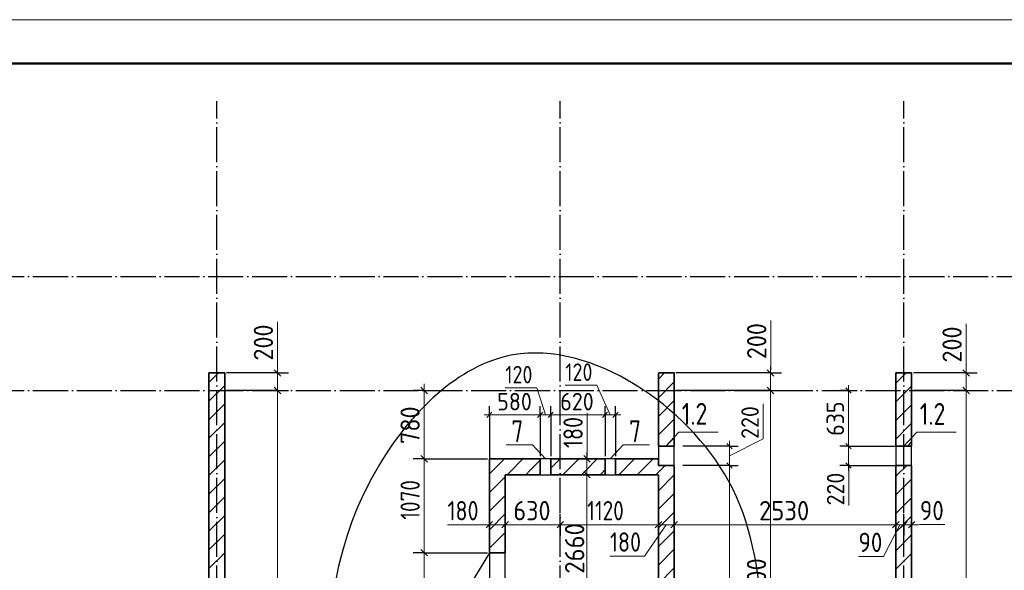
# Model space of a CAD drawing. Header units: millimetres. Extents: x -49773 to 2322955, y -3321 to 58485.
# Tile 149 of 256: x 635342 to 646580, y 34297 to 40578. Entities that reach past the tile are written whole.
import ezdxf

# ---------------------------------------------------------------- set-up
doc = ezdxf.new("R2010")
doc.units = ezdxf.units.MM
for name, pattern in [('______11', [500, 400, -50, 0, -50]), ('______2', [270, 200, -70]), ('______5', [1100, 800, -100, 100, -100])]:
    doc.linetypes.add(name, pattern=pattern)
for name, color, linetype, lineweight in [('Standard', 7, 'Continuous', 25), ('Высотная отметка (отверстия)', 7, 'Continuous', 13), ('Макрос окна_ общее', 7, 'Continuous', 13), ('Ограждение_ 2D надпись', 7, 'Continuous', 13), ('Размерная линия_ общее', 7, 'Continuous', 13), ('Размерная линия_ общее_1', 7, 'Continuous', 13), ('Стена_ общее', 7, 'Continuous', 35), ('тонкая', 7, 'Continuous', 25)]:
    doc.layers.add(name, color=color, linetype=linetype, lineweight=lineweight)
doc.layers.add('Осевая линия_ общее', color=7, linetype='______5', lineweight=13, true_color=0xa0a0a0)
doc.styles.add('ISOCPEUR', font='txt')

msp = doc.modelspace()

# ---------------------------------------------------------------- linework, layer by layer
at = {"layer": 'Standard', "color": 7, "linetype": 'Continuous', "lineweight": 13, "transparency": 33554687}
msp.add_lwpolyline([(623602.7, -1421.9), (683002.7, -1421.9), (683002.7, 40578.1), (623602.7, 40578.1), (623602.7, -1421.9)], close=True, dxfattribs=at)
at = {"layer": 'Standard', "color": 7, "linetype": 'Continuous', "lineweight": 50, "transparency": 33554687}
msp.add_lwpolyline([(625602.7, 40078.1), (682502.7, 40078.1), (682502.7, -921.9), (625602.7, -921.9), (625602.7, 40078.1)], close=True, dxfattribs=at)
at = {"layer": 'Макрос окна_ общее', "color": 7, "linetype": 'Continuous', "lineweight": -3, "transparency": 33554687}
for p, q in [((642632.9, 35712.9), (642632.9, 35567.9)), ((642812.9, 35567.9), (642812.9, 35712.9)), ((645342.9, 35712.9), (645342.9, 35492.9)), ((645522.9, 35492.9), (645522.9, 35712.9)), ((641402.9, 35567.9), (641282.9, 35567.9)), ((642142.9, 35567.9), (642022.9, 35567.9)), ((642812.9, 35492.9), (642812.9, 35567.9)), ((641282.9, 35387.9), (641402.9, 35387.9)), ((642022.9, 35387.9), (642142.9, 35387.9))]:
    msp.add_line(p, q, dxfattribs=at)
at = {"layer": 'Макрос окна_ общее', "color": 7, "linetype": 'Continuous', "lineweight": 25, "transparency": 33554687}
msp.add_line((640702.9, 34497.9), (640002.9, 33335.5), dxfattribs=at)
at = {"layer": 'Ограждение_ 2D надпись', "color": 7, "linetype": 'Continuous', "lineweight": 13, "transparency": 33554687}
for points in [[(642716.1, 35713.9), (642863.9, 35872.8), (643313.9, 35872.8)], [(645432.9, 35712.9), (645580.7, 35871.8), (646030.7, 35871.8)], [(641342.9, 35567.9), (641195, 35726.8), (640895, 35726.8)], [(642082.9, 35567.9), (642230.7, 35726.8), (642530.7, 35726.8)]]:
    msp.add_lwpolyline(points, dxfattribs=at)
at = {"layer": 'Осевая линия_ общее', "color": 253, "linetype": '______11', "lineweight": -3, "true_color": 0xa0a0a0, "transparency": 33554687}
for p, q in [((637592.9, 19447.9), (637592.9, 39647.9)), ((641512.9, 19447.9), (641512.9, 39647.9)), ((645432.9, 19447.9), (645432.9, 39647.9)), ((628992.9, 37647.9), (676072.9, 37647.9)), ((628992.9, 36347.9), (676072.9, 36347.9))]:
    msp.add_line(p, q, dxfattribs=at)
at = {"layer": 'Размерная линия_ общее', "color": 7, "linetype": 'Continuous', "lineweight": 13, "transparency": 33554687}
for p, q in [((638284.1, 36689.8), (638284.1, 37129.8)), ((643914.6, 36705.8), (643914.6, 37145.8)), ((646144.5, 36667.3), (646144.5, 37107.3)), ((638284.1, 36447.9), (638284.1, 36689.8)), ((643912.4, 36447.9), (643914.6, 36705.8)), ((646144.1, 36447.9), (646144.5, 36667.3)), ((638284.1, 36547.9), (638284.1, 36622.9)), ((638284.1, 36347.9), (638284.1, 36547.9)), ((643912.4, 36547.9), (643912.4, 36622.9)), ((643912.4, 36347.9), (643912.4, 36547.9)), ((646144.1, 36547.9), (646144.1, 36622.9)), ((646144.1, 36347.9), (646144.1, 36547.9)), ((639958.9, 36347.9), (639958.9, 36422.9)), ((638284.1, 30847.9), (638284.1, 36347.9)), ((639958.9, 35567.9), (639958.9, 36347.9)), ((643912.4, 31447.9), (643912.4, 36347.9)), ((646144.1, 30847.9), (646144.1, 36347.9)), ((641818.6, 35691.8), (641818.6, 36087.8)), ((641817.4, 35477.9), (641818.6, 35691.8)), ((641817.4, 35567.9), (641817.4, 35642.9)), ((639958.9, 34402.9), (639958.9, 35567.9)), ((641817.4, 35387.9), (641817.4, 35567.9)), ((641817.4, 32727.9), (641817.4, 35387.9)), ((640621, 34817.1), (640225, 34817.1)), ((640792.9, 34817.4), (640621, 34817.1)), ((640702.9, 34817.4), (640627.9, 34817.4)), ((640702.9, 34817.4), (640882.9, 34817.4)), ((640882.9, 34817.4), (641512.9, 34817.4)), ((641512.9, 34817.4), (642632.9, 34817.4)), ((642722.9, 34817.4), (642475.5, 34459.5)), ((642632.9, 34817.4), (642812.9, 34817.4)), ((642812.9, 34817.4), (645342.9, 34817.4)), ((645387.9, 34817.4), (645202.4, 34455.7)), ((645342.9, 34817.4), (645432.9, 34817.4)), ((645432.9, 34817.4), (645522.9, 34817.4)), ((645477.9, 34817.4), (645617.3, 34818.5)), ((645522.9, 34817.4), (645597.9, 34817.4)), ((645617.3, 34818.5), (645903.3, 34818.5)), ((639958.9, 33002.9), (639958.9, 34402.9)), ((642475.5, 34459.5), (642079.5, 34459.5)), ((645202.4, 34455.7), (644916.4, 34455.7))]:
    msp.add_line(p, q, dxfattribs=at)
at = {"layer": 'Размерная линия_ общее', "color": 253, "linetype": 'Continuous', "lineweight": -3, "true_color": 0xa0a0a0, "transparency": 33554687}
for p, q in [((638284.1, 36547.9), (638159.1, 36547.9)), ((638284.1, 36547.9), (638409.1, 36547.9)), ((643912.4, 36547.9), (643787.4, 36547.9)), ((643912.4, 36547.9), (644037.3, 36547.9)), ((646144.1, 36547.9), (646019.1, 36547.9)), ((646144.1, 36547.9), (646269.1, 36547.9)), ((638284.1, 36347.9), (638159.1, 36347.9)), ((638284.1, 36347.9), (638409.1, 36347.9)), ((639958.9, 36347.9), (639833.9, 36347.9)), ((639958.9, 36347.9), (640083.9, 36347.9)), ((639958.9, 36347.9), (640065.5, 36347.9)), ((643912.4, 36347.9), (643787.4, 36347.9)), ((643912.4, 36347.9), (644037.3, 36347.9)), ((646144.1, 36347.9), (646019.1, 36347.9)), ((646144.1, 36347.9), (646269.1, 36347.9)), ((639958.9, 35567.9), (639833.9, 35567.9)), ((639958.9, 35567.9), (640083.9, 35567.9)), ((639958.9, 35567.9), (640682.9, 35567.9)), ((641817.4, 35567.9), (641692.4, 35567.9)), ((641817.4, 35567.9), (641813.2, 35567.9)), ((641817.4, 35567.9), (641942.4, 35567.9)), ((641817.4, 35387.9), (641692.4, 35387.9)), ((641817.4, 35387.9), (641813.2, 35387.9)), ((641817.4, 35387.9), (641942.4, 35387.9)), ((640702.9, 34817.4), (640702.9, 34942.4)), ((640882.9, 34817.4), (640882.9, 34942.4)), ((641512.9, 34817.4), (641512.9, 34942.4)), ((642632.9, 34817.4), (642632.9, 34942.4)), ((642812.9, 34817.4), (642812.9, 34942.4)), ((645342.9, 34817.4), (645342.9, 34942.4)), ((645432.9, 34817.4), (645432.9, 34942.4)), ((645522.9, 34817.4), (645522.9, 34942.4)), ((640702.9, 34817.4), (640702.9, 34692.4)), ((640702.9, 34817.4), (640702.9, 34817.4)), ((640882.9, 34817.4), (640882.9, 34692.4)), ((641512.9, 34817.4), (641512.9, 34692.4)), ((641512.9, 34817.4), (641512.9, 34817.4)), ((642632.9, 34817.4), (642632.9, 34692.4)), ((642812.9, 34817.4), (642812.9, 34692.4)), ((645342.9, 34817.4), (645342.9, 34692.4)), ((645432.9, 34817.4), (645432.9, 34692.4)), ((645432.9, 34817.4), (645432.9, 34817.4)), ((645522.9, 34817.4), (645522.9, 34692.4)), ((639958.9, 34497.9), (639833.9, 34497.9)), ((639958.9, 34497.9), (640083.9, 34497.9)), ((639958.9, 34497.9), (640682.9, 34497.9))]:
    msp.add_line(p, q, dxfattribs=at)
at = {"layer": 'Размерная линия_ общее', "color": 7, "linetype": 'Continuous', "lineweight": 25, "transparency": 33554687}
for p, q in [((638321.6, 36510.4), (638246.6, 36585.4)), ((643949.9, 36510.4), (643874.9, 36585.4)), ((646181.6, 36510.4), (646106.6, 36585.4)), ((638321.6, 36310.4), (638246.6, 36385.4)), ((639996.4, 36310.4), (639921.4, 36385.4)), ((643949.9, 36310.4), (643874.9, 36385.4)), ((646181.6, 36310.4), (646106.6, 36385.4)), ((639996.4, 35530.4), (639921.4, 35605.4)), ((641854.9, 35530.4), (641779.9, 35605.4)), ((641854.9, 35350.4), (641779.9, 35425.4)), ((640665.4, 34779.9), (640740.4, 34854.9)), ((640845.4, 34779.9), (640920.4, 34854.9)), ((641475.4, 34779.9), (641550.4, 34854.9)), ((642595.4, 34779.9), (642670.4, 34854.9)), ((642775.4, 34779.9), (642850.4, 34854.9)), ((645305.4, 34779.9), (645380.4, 34854.9)), ((645395.4, 34779.9), (645470.4, 34854.9)), ((645485.4, 34779.9), (645560.4, 34854.9)), ((639996.4, 34460.4), (639921.4, 34535.4))]:
    msp.add_line(p, q, dxfattribs=at)
at = {"layer": 'Размерная линия_ общее', "color": 253, "linetype": 'Continuous', "lineweight": -3, "true_color": 0xa0a0a0, "transparency": 33554687}
for points in [[(638284.1, 36547.9), (638267.1, 36547.9), (638267.1, 36547.9), (637702.9, 36547.9)], [(643912.4, 36547.9), (643897.6, 36547.9), (643897.6, 36547.9), (642832.9, 36547.9)], [(646144.1, 36547.9), (646127.5, 36547.9), (646127.5, 36547.9), (645542.9, 36547.9)], [(638284.1, 36347.9), (638267, 36347.9), (638267, 36347.9), (637702.9, 36347.9)], [(643912.4, 36347.9), (643897.4, 36347.9), (643897.4, 36347.9), (642832.9, 36347.9)], [(646144.1, 36347.9), (646127.4, 36347.9), (646127.4, 36347.9), (645542.9, 36347.9)], [(642632.9, 34817.4), (642632.9, 34834.3), (642632.9, 34834.3), (642632.9, 34834.7), (642632.9, 34834.7), (642632.9, 35327.9)], [(642812.9, 34817.4), (642812.9, 34834.4), (642812.9, 34834.4), (642812.9, 34834.8), (642812.9, 34834.8), (642812.9, 35327.9)], [(645342.9, 34817.4), (645342.9, 34835.4), (645342.9, 34835.4), (645342.9, 34985.8)], [(645522.9, 34817.4), (645522.9, 34835.5), (645522.9, 34835.5), (645522.9, 34977.4)], [(640882.9, 34817.4), (640882.9, 34834.2), (640882.9, 34834.2), (640882.9, 34834.3), (640882.9, 34834.3), (640882.9, 34834.3), (640882.9, 34834.3), (640882.9, 34834.4), (640882.9, 34834.4), (640882.9, 34859.7)]]:
    msp.add_lwpolyline(points, dxfattribs=at)
at = {"layer": 'Размерная линия_ общее_1', "color": 7, "linetype": 'Continuous', "lineweight": 13, "transparency": 33554687}
for p, q in [((641244.3, 36378.8), (640884.3, 36378.8)), ((641342.9, 36071.2), (641244.3, 36378.8)), ((641929.3, 36407.3), (641569.3, 36407.3)), ((642082.9, 36071.2), (641929.3, 36407.3)), ((644801.3, 36347.9), (644801.3, 36407.9)), ((644801.3, 35712.9), (644801.3, 36347.9)), ((643828.4, 35796.2), (643828.4, 36196.2)), ((640702.9, 36071.2), (640642.9, 36071.2)), ((640702.9, 36071.2), (641282.9, 36071.2)), ((641282.9, 36071.2), (641402.9, 36071.2)), ((641402.9, 36071.2), (642022.9, 36071.2)), ((642022.9, 36071.2), (642142.9, 36071.2)), ((642142.9, 36071.2), (642202.9, 36071.2)), ((643443.9, 35602.9), (643828.4, 35796.2)), ((643443.9, 35712.9), (643443.9, 35772.9)), ((643443.9, 35492.9), (643443.9, 35712.9)), ((644801.3, 35492.9), (644801.3, 35712.9)), ((644801.3, 35602.9), (644804.7, 35436.9)), ((643443.9, 32357.9), (643443.9, 35492.9)), ((644801.3, 35492.9), (644801.3, 35432.9)), ((644804.7, 35436.9), (644804.7, 35036.9))]:
    msp.add_line(p, q, dxfattribs=at)
at = {"layer": 'Размерная линия_ общее_1', "color": 253, "linetype": 'Continuous', "lineweight": -3, "true_color": 0xa0a0a0, "transparency": 33554687}
for p, q in [((644801.3, 36347.9), (644701.3, 36347.9)), ((644801.3, 36347.9), (644901.3, 36347.9)), ((644801.3, 36347.9), (644801.3, 36347.9)), ((640702.9, 36071.2), (640702.9, 36171.2)), ((641282.9, 36071.2), (641282.9, 36171.2)), ((641402.9, 36071.2), (641402.9, 36171.2)), ((642022.9, 36071.2), (642022.9, 36171.2)), ((642142.9, 36071.2), (642142.9, 36171.2)), ((640702.9, 36071.2), (640702.9, 35971.2)), ((640702.9, 36071.2), (640702.9, 35383.6)), ((641282.9, 36071.2), (641282.9, 35971.2)), ((641282.9, 36071.2), (641282.9, 35597.9)), ((641402.9, 36071.2), (641402.9, 35971.2)), ((641402.9, 36071.2), (641402.9, 35597.9)), ((642022.9, 36071.2), (642022.9, 35971.2)), ((642022.9, 36071.2), (642022.9, 35597.9)), ((642142.9, 36071.2), (642142.9, 35971.2)), ((642142.9, 36071.2), (642142.9, 35597.9)), ((643443.9, 35712.9), (642912.9, 35712.9)), ((643443.9, 35712.9), (643343.9, 35712.9)), ((643443.9, 35712.9), (643543.9, 35712.9)), ((644801.3, 35712.9), (644701.3, 35712.9)), ((644801.3, 35712.9), (644901.3, 35712.9)), ((644801.3, 35712.9), (645332.3, 35712.9)), ((643443.9, 35492.9), (642912.9, 35492.9)), ((643443.9, 35492.9), (643343.9, 35492.9)), ((643443.9, 35492.9), (643543.9, 35492.9)), ((644801.3, 35492.9), (644701.3, 35492.9)), ((644801.3, 35492.9), (644901.3, 35492.9)), ((644801.3, 35492.9), (645332.3, 35492.9))]:
    msp.add_line(p, q, dxfattribs=at)
at = {"layer": 'Размерная линия_ общее_1', "color": 7, "linetype": 'Continuous', "lineweight": 25, "transparency": 33554687}
for p, q in [((644831.3, 36317.9), (644771.3, 36377.9)), ((640672.9, 36041.2), (640732.9, 36101.2)), ((641252.9, 36041.2), (641312.9, 36101.2)), ((641372.9, 36041.2), (641432.9, 36101.2)), ((641992.9, 36041.2), (642052.9, 36101.2)), ((642112.9, 36041.2), (642172.9, 36101.2)), ((643473.9, 35682.9), (643413.9, 35742.9)), ((644831.3, 35682.9), (644771.3, 35742.9)), ((643473.9, 35462.9), (643413.9, 35522.9)), ((644831.3, 35462.9), (644771.3, 35522.9))]:
    msp.add_line(p, q, dxfattribs=at)
at = {"layer": 'Стена_ общее', "color": 7, "linetype": 'Continuous', "lineweight": 35, "transparency": 33554687}
for p, q in [((637502.9, 36547.9), (637502.9, 30767.9)), ((637682.9, 36547.9), (637502.9, 36547.9)), ((637682.9, 30767.9), (637682.9, 36547.9)), ((642812.9, 36547.9), (642632.9, 36547.9)), ((642632.9, 36547.9), (642632.9, 35712.9)), ((642812.9, 35712.9), (642812.9, 36547.9)), ((645522.9, 36547.9), (645342.9, 36547.9)), ((645342.9, 36547.9), (645342.9, 35712.9)), ((645522.9, 35712.9), (645522.9, 36547.9)), ((642812.9, 35712.9), (642632.9, 35712.9)), ((645522.9, 35712.9), (645342.9, 35712.9)), ((641282.9, 35567.9), (640702.9, 35567.9)), ((640702.9, 35567.9), (640702.9, 35387.9)), ((641282.9, 35567.9), (641282.9, 35387.9)), ((642022.9, 35567.9), (641402.9, 35567.9)), ((641402.9, 35387.9), (641402.9, 35567.9)), ((642022.9, 35567.9), (642022.9, 35387.9)), ((642632.9, 35567.9), (642142.9, 35567.9)), ((642142.9, 35387.9), (642142.9, 35567.9)), ((642632.9, 35567.9), (642632.9, 35492.9)), ((642632.9, 35492.9), (642812.9, 35492.9)), ((642812.9, 35387.9), (642812.9, 35492.9)), ((645342.9, 35492.9), (645522.9, 35492.9)), ((645342.9, 35492.9), (645342.9, 32357.9)), ((645522.9, 32357.9), (645522.9, 35492.9)), ((640702.9, 35387.9), (640702.9, 34497.9)), ((640882.9, 34497.9), (640882.9, 35387.9)), ((640882.9, 35387.9), (641282.9, 35387.9)), ((641402.9, 35387.9), (642022.9, 35387.9)), ((642142.9, 35387.9), (642632.9, 35387.9)), ((642632.9, 35387.9), (642632.9, 32727.9)), ((642812.9, 32357.9), (642812.9, 35387.9)), ((640882.9, 34497.9), (640702.9, 34497.9))]:
    msp.add_line(p, q, dxfattribs=at)
at = {"layer": 'Стена_ общее', "color": 253, "linetype": '______11', "lineweight": 18, "true_color": 0xababab, "transparency": 33554687}
for p, q in [((637502.9, 36438.8), (637612, 36547.9)), ((642632.9, 36477.7), (642703.1, 36547.9)), ((645342.9, 36217.8), (645522.9, 36397.8)), ((637502.9, 36014.6), (637682.9, 36194.6)), ((642632.9, 36053.4), (642812.9, 36233.4)), ((645342.9, 35793.6), (645522.9, 35973.6)), ((637502.9, 35590.3), (637682.9, 35770.3)), ((642716.7, 35712.9), (642812.9, 35809.1)), ((640702.9, 35396.2), (640874.6, 35567.9)), ((642391.7, 35387.9), (642571.7, 35567.9)), ((645342.9, 35369.3), (645466.5, 35492.9)), ((637502.9, 35166.1), (637682.9, 35346)), ((640702.9, 34971.9), (640882.9, 35151.9)), ((637502.9, 34741.8), (637682.9, 34921.8)), ((640702.9, 34547.7), (640882.9, 34727.7)), ((637502.9, 34317.5), (637682.9, 34497.5))]:
    msp.add_line(p, q, dxfattribs=at)
at = {"layer": 'Стена_ общее', "color": 253, "linetype": '______5', "lineweight": 18, "true_color": 0xababab, "transparency": 33554687}
for p, q in [((645342.9, 36429.9), (645460.9, 36547.9)), ((642632.9, 36265.5), (642812.9, 36445.5)), ((637502.9, 36226.7), (637682.9, 36406.7)), ((645342.9, 36005.7), (645522.9, 36185.7)), ((637502.9, 35802.5), (637682.9, 35982.4)), ((642632.9, 35841.3), (642812.9, 36021.3)), ((645474.4, 35712.9), (645522.9, 35761.4)), ((637502.9, 35378.2), (637682.9, 35558.2)), ((642179.5, 35387.9), (642359.5, 35567.9)), ((642603.8, 35387.9), (642708.8, 35492.9)), ((640702.9, 35184.1), (640882.9, 35364.1)), ((637502.9, 34953.9), (637682.9, 35133.9)), ((640702.9, 34759.8), (640882.9, 34939.8)), ((637502.9, 34529.7), (637682.9, 34709.6)), ((640865.3, 34497.9), (640882.9, 34515.5))]:
    msp.add_line(p, q, dxfattribs=at)
at = {"layer": 'Стена_ общее', "color": 253, "linetype": '______2', "lineweight": 18, "true_color": 0xababab, "transparency": 33554687}
for p, q in [((641282.9, 35567.9), (641282.9, 35387.9)), ((641402.9, 35387.9), (641402.9, 35567.9)), ((642022.9, 35567.9), (642022.9, 35387.9)), ((642142.9, 35387.9), (642142.9, 35567.9))]:
    msp.add_line(p, q, dxfattribs=at)
at = {"layer": 'Стена_ общее', "color": 7, "lineweight": -3, "transparency": 33554687}
for p, q in [((640702.9, 34497.9), (640702.9, 33147.9)), ((640882.9, 33147.9), (640882.9, 34497.9))]:
    msp.add_line(p, q, dxfattribs=at)
at = {"layer": 'Стена_ общее', "color": 253, "linetype": '______5', "lineweight": 18, "true_color": 0xababab, "transparency": 33554687}
for points in [[(640906.7, 35387.9), (640932, 35413.2), (640932, 35413.2), (641086.7, 35567.9)], [(641402.9, 35459.8), (641409, 35465.9), (641409, 35465.9), (641511, 35567.9)], [(641755.3, 35387.9), (641844.7, 35477.3), (641844.7, 35477.3), (641885.9, 35518.6), (641885.9, 35518.6), (641935.3, 35567.9)], [(645342.9, 35157.2), (645522.9, 35337.2), (645522.9, 35337.2)], [(642632.9, 34992.7), (642632.9, 34992.7), (642812.9, 35172.7)], [(645342.9, 34732.9), (645522.9, 34912.9), (645522.9, 34912.9)], [(642632.9, 34568.5), (642632.9, 34568.5), (642812.9, 34748.5)], [(645342.9, 34308.6), (645522.9, 34488.6), (645522.9, 34488.6)], [(642632.9, 34144.2), (642632.9, 34144.2), (642812.9, 34324.2)]]:
    msp.add_lwpolyline(points, dxfattribs=at)
at = {"layer": 'Стена_ общее', "color": 253, "linetype": '______11', "lineweight": 18, "true_color": 0xababab, "transparency": 33554687}
for points in [[(641118.9, 35387.9), (641170.5, 35439.6), (641170.5, 35439.6), (641282.9, 35551.9)], [(641543.1, 35387.9), (641584.2, 35429), (641584.2, 35429), (641647.5, 35492.2), (641647.5, 35492.2), (641723.1, 35567.9)], [(641967.4, 35387.9), (641996.5, 35417.1), (641996.5, 35417.1), (642013.9, 35434.4), (642013.9, 35434.4), (642022.9, 35443.4)], [(642632.9, 35204.9), (642632.9, 35204.9), (642812.9, 35384.9)], [(645342.9, 34945), (645522.9, 35125), (645522.9, 35125)], [(642632.9, 34780.6), (642632.9, 34780.6), (642812.9, 34960.6)], [(645342.9, 34520.8), (645522.9, 34700.8), (645522.9, 34700.8)], [(642632.9, 34356.3), (642632.9, 34356.3), (642812.9, 34536.4)]]:
    msp.add_lwpolyline(points, dxfattribs=at)
at = {"layer": 'тонкая'}
msp.add_spline([(639535.1, 29771.3), (639448.1, 35505.4), (640971.6, 36753.5), (643433.8, 35316.8), (643836, 33752), (643540.2, 29957.1), (639535.1, 29771.3)], degree=3, dxfattribs=at)

# ---------------------------------------------------------------- texts
at = {"layer": 'Standard', "color": 7, "linetype": 'Continuous', "lineweight": 25, "transparency": 33554687, "char_height": 250, "attachment_point": 7, "style": 'ISOCPEUR'}
for insert, width in [((640953.2, 35757.6), 271.994), ((642297.6, 35757.6), 272.004)]:
    msp.add_mtext('\\W0.78;7', dxfattribs=dict(at, insert=insert, width=width))
at = {"layer": 'Высотная отметка (отверстия)', "color": 7, "linetype": 'Continuous', "lineweight": 25, "transparency": 33554687, "char_height": 250, "width": 473.391, "attachment_point": 7, "style": 'ISOCPEUR'}
for insert in [(642898.8, 35956.5), (645615.6, 35955.6)]:
    msp.add_mtext('\\W0.79;1.2', dxfattribs=dict(at, insert=insert))
at = {"layer": 'Размерная линия_ общее', "color": 7, "linetype": 'Continuous', "lineweight": 25, "transparency": 33554687, "char_height": 220, "attachment_point": 7, "rotation": 90, "style": 'ISOCPEUR'}
for s, insert, width in [('\\W0.91;200', (638234.1, 36689.8), 561.988), ('\\W0.91;200', (643864.6, 36705.8), 561.988), ('\\W0.91;200', (646094.5, 36667.3), 561.988), ('\\W0.91;780', (639908.9, 35737.9), 561.981), ('\\W0.83;180', (641768.5, 35691.8), 508.571), ('{\\W0.8000;1070}', (639908.9, 34874), 615.711), ('\\W0.93;2660', (641786.6, 34258.5), 718.087), ('\\W0.93;4900', (643862.3, 33849.9), 740.379)]:
    msp.add_mtext(s, dxfattribs=dict(at, insert=insert, width=width))
at = {"layer": 'Размерная линия_ общее', "color": 7, "linetype": 'Continuous', "lineweight": 25, "transparency": 33554687, "char_height": 220, "attachment_point": 7, "style": 'ISOCPEUR'}
for s, insert, width in [('\\W0.83;180', (640225, 34867.1), 508.571), ('\\W0.91;630', (640977.9, 34867.4), 561.988), ('\\W0.80;1120', (641819.9, 34867.4), 615.711), ('\\W0.93;2530', (643780.9, 34867.4), 718.094), ('\\W0.87;90', (645617.3, 34868.5), 403.932), ('\\W0.83;180', (642079.5, 34509.5), 508.571), ('\\W0.87;90', (644916.4, 34505.7), 403.924)]:
    msp.add_mtext(s, dxfattribs=dict(at, insert=insert, width=width))
at = {"layer": 'Размерная линия_ общее_1', "color": 7, "linetype": 'Continuous', "lineweight": 18, "transparency": 33554687, "char_height": 200, "attachment_point": 7, "style": 'ISOCPEUR'}
for s, insert, width in [('\\W0.83;120', (641569.3, 36457.3), 462.332), ('\\W0.83;120', (640884.3, 36428.8), 462.332), ('\\W0.91;580', (640792.9, 36121.2), 510.905), ('\\W0.91;620', (641512.9, 36121.2), 510.897)]:
    msp.add_mtext(s, dxfattribs=dict(at, insert=insert, width=width))
at = {"layer": 'Размерная линия_ общее_1', "color": 7, "linetype": 'Continuous', "lineweight": 18, "transparency": 33554687, "char_height": 200, "attachment_point": 7, "rotation": 90, "style": 'ISOCPEUR'}
for s, insert, width in [('\\W0.91;220', (643778.4, 35796.2), 510.912), ('\\W0.91;635', (644751.3, 35830.4), 510.905), ('\\W0.91;220', (644754.7, 35036.9), 510.897)]:
    msp.add_mtext(s, dxfattribs=dict(at, insert=insert, width=width))

doc.saveas('drawing.dxf')
